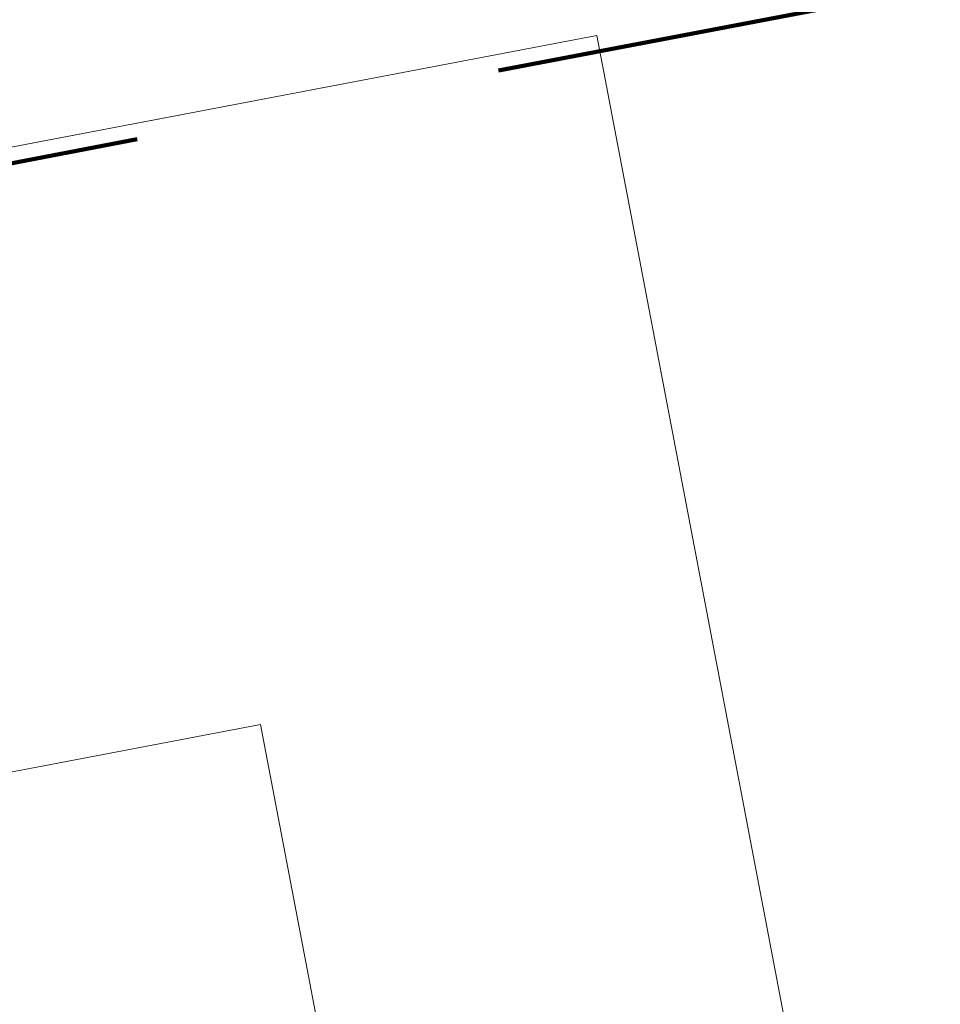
# Model space of a CAD drawing. Extents: x 3503739 to 3504470, y 5375172 to 5375561.
# Tile 54 of 142: x 3504139.342 to 3504139.843, y 5375390.009 to 5375390.544. Entities that reach past the tile are written whole.
import ezdxf

# ---------------------------------------------------------------- set-up
doc = ezdxf.new("R2010")
doc.units = 0
doc.header["$MEASUREMENT"] = 0
doc.linetypes.add('1', pattern=[1.4, 0.5, -0.2, 0.5, -0.2])
doc.layers.add('BHM_WA', color=7, linetype='Continuous')
doc.layers.add('KMP_TIEF20-05-25', color=7, linetype='Continuous')

msp = doc.modelspace()

# ---------------------------------------------------------------- linework, layer by layer
at = {"layer": 'BHM_WA', "color": 254, "linetype": 'Continuous', "lineweight": 9}
for points in [[(3504138.47705, 5375390.31098, 0), (3504139.65581, 5375390.53576, 0), (3504139.89932, 5375389.25877, 0), (3504138.72056, 5375389.03399, 0), (3504138.4965, 5375390.20895, 0), (3504138.72056, 5375389.03399, 0), (3504139.89932, 5375389.25877, 0), (3504139.65581, 5375390.53576, 0), (3504138.6684, 5375390.34747, 0), (3504138.52244, 5375390.31963, 0), (3504138.47705, 5375390.31098, 0)], [(3504138.47705, 5375390.31098, 0), (3504138.48141, 5375390.2881, 0), (3504138.4965, 5375390.20895, 0), (3504138.72056, 5375389.03399, 0), (3504139.89932, 5375389.25877, 0), (3504139.65581, 5375390.53576, 0), (3504138.6684, 5375390.34747, 0), (3504138.52244, 5375390.31963, 0), (3504138.47705, 5375390.31098, 0), (3504139.65581, 5375390.53576, 0), (3504139.89932, 5375389.25877, 0), (3504138.72056, 5375389.03399, 0), (3504138.47705, 5375390.31098, 0)], [(3504138.9163, 5375389.34214, 0), (3504139.60391, 5375389.47326, 0), (3504139.47279, 5375390.16087, 0), (3504138.78518, 5375390.02975, 0), (3504139.47279, 5375390.16087, 0), (3504139.60391, 5375389.47326, 0), (3504138.9163, 5375389.34214, 0), (3504138.78518, 5375390.02975, 0), (3504138.9163, 5375389.34214, 0)], [(3504138.9163, 5375389.34214, 0), (3504139.60391, 5375389.47326, 0), (3504139.47279, 5375390.16087, 0), (3504138.78518, 5375390.02975, 0), (3504138.9163, 5375389.34214, 0), (3504139.60391, 5375389.47326, 0), (3504139.47279, 5375390.16087, 0), (3504138.78518, 5375390.02975, 0), (3504138.9163, 5375389.34214, 0)]]:
    msp.add_polyline3d(points, dxfattribs=at)
at = {"layer": 'KMP_TIEF20-05-25', "color": 250, "linetype": '1', "lineweight": 100}
msp.add_line((3504144.21902, 5375391.3971), (3504116.79137, 5375386.16688), dxfattribs=at)

doc.saveas('drawing.dxf')
